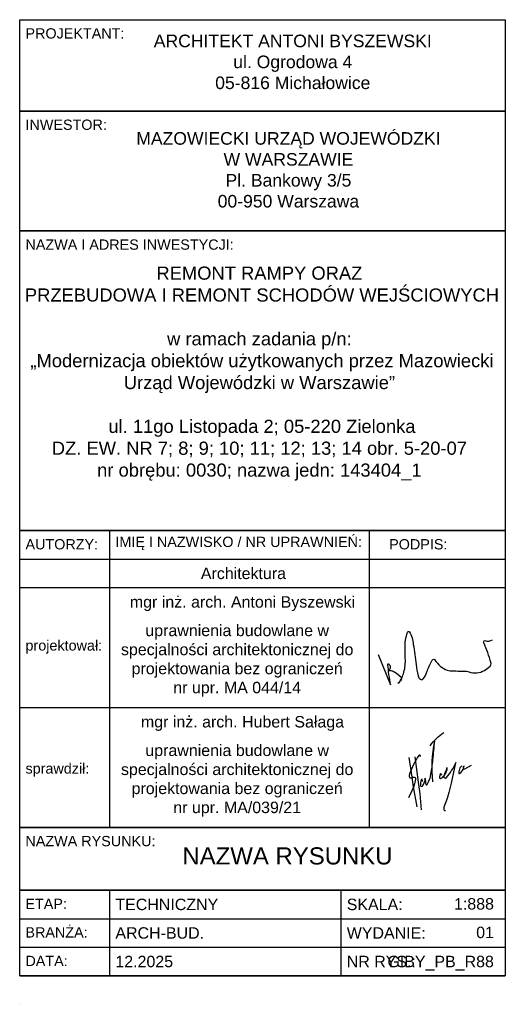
# Model space of a CAD drawing. Header units: millimetres. Extents: x 0 to 850, y -50 to 1675.
import ezdxf

# ---------------------------------------------------------------- set-up
doc = ezdxf.new("R2010")
doc.units = ezdxf.units.MM
doc.layers.add('_HSA_PODPISY', color=7, linetype='Continuous', lineweight=30, true_color=0x075af2)
doc.layers.add('help', color=6, linetype='Continuous', plot=False)
doc.styles.get("Standard").update_dxf_attribs({"font": 'Arial.ttf'})

msp = doc.modelspace()

# ---------------------------------------------------------------- linework, layer by layer
for points in [[(0, 1675), (850, 1675), (850, 1515), (0, 1515)], [(0, 1515), (850, 1515), (850, 1305), (0, 1305)], [(0, 1305), (850, 1305), (850, 780), (0, 780)], [(0, 780), (850, 780), (850, 260), (0, 260)], [(0, 260), (850, 260), (850, 150), (0, 150)], [(0, 150), (850, 150), (850, 0), (0, 0)]]:
    msp.add_lwpolyline(points, close=True)
for points in [[(0, 1515), (850, 1515)], [(0, 1305), (850, 1305)], [(0, 780), (850, 780)], [(0, 780), (850, 780)], [(157.5, 260), (157.5, 780)], [(612.5, 260), (612.5, 780)], [(0, 730), (850, 730)], [(0, 680), (850, 680)], [(0, 470), (850, 470)], [(0, 260), (850, 260)], [(0, 260), (850, 260)], [(0, 260), (850, 260)], [(157.5, 260), (850, 260)], [(0, 150), (850, 150)], [(157.5, 0), (157.5, 150)], [(562.5, 0), (562.5, 150)], [(0, 100), (850, 100)], [(0, 50), (850, 50)], [(0, 0), (850, 0)], [(0, -50), (0, -50)]]:
    msp.add_lwpolyline(points)
at = {"layer": '_HSA_PODPISY'}
for p, q in [((691.8, 383.7), (697.6, 339.2)), ((697.6, 339.2), (700.5, 318.7)), ((700.5, 318.7), (702.5, 290.9))]:
    msp.add_line(p, q, dxfattribs=at)
at = {"layer": '_HSA_PODPISY', "color": 144, "true_color": 0x1c5fa6}
for points in [[(646.3, 535.1, -0.157358), (659.8, 529.9), (667.1, 523.6, -0.39919), (667.7, 518.3, -0.027391), (662.1, 511.8, -0.832589), (661.9, 511.9, 0.135472), (671.6, 529.2, 0.0873), (675.1, 552.8, -0.004077), (674.7, 582.3, -0.08825), (676.6, 593.7, 0.04043), (678.8, 601.8, -0.532984), (681.9, 603.1, -0.136524), (689, 580.4, -0.008578), (694.1, 545.1, 0.031841), (697.3, 525.7, 0.180881), (701.4, 519.4, 0.405565), (706.4, 520.1, 0.085404), (712.9, 532.3, -0.042606), (721.2, 551.6, -0.116), (723.4, 554.1, -0.319754), (726.2, 554.1, 0.073668), (736.8, 542.1, 0.09118), (748.1, 535.5, 0.103644), (759, 534.1, -0.043873), (763.9, 534, 0.042074), (777.3, 533.8, -0.101185), (786.4, 532.5, 0.102874), (799.9, 530.8, 0.11393), (813.6, 535, 0.047086), (823, 541.7, 0.320594), (824.6, 548.8, 0.044628), (812.4, 583.1, -0.427071), (814.1, 587.3, 0.250525), (827.9, 588.8, -0.306814)], [(627.4, 562.9), (649.3, 509.7, -0.020755), (644.3, 545.5, -0.661509), (645.8, 546.4, -0.460333), (646.3, 535.1, 2.548542)]]:
    msp.add_lwpolyline(points, format="xyb", dxfattribs=at)
at = {"layer": '_HSA_PODPISY'}
for points in [[(718.6, 403.1, -0.084957), (742.3, 426.2)], [(705, 340.1, 0.046925), (704.6, 343.3, 0.718461), (702.9, 343.6, 0.175041), (701.7, 332.9, 0.396775), (703.6, 331.7, 0.210444), (705.7, 333.2, 0.127035), (710, 346.4), (710.5, 337.6, 0.132243), (711.4, 334.8, 0.706153), (713, 335.2, 0.104602), (719.9, 353.5, 0.033496), (723.1, 378.2, 0.022412), (726, 410.8, 0.075684), (722.7, 339.9, 0.90013)], [(701.8, 384.3, 0.805275), (698.4, 385.7, 0.059073), (682.5, 353.9, 0.19453), (682.4, 347.8, 0.268062), (683.9, 346.7, 0.116277), (686.1, 346.9, -0.056083), (690.1, 348.2, -0.511598), (692.9, 345.2, -0.092683), (680.3, 312, 1.798871)], [(739, 351.7), (737.6, 353.3, 0.598976), (736.1, 353, 0.106335), (734.8, 347.5, 0.582054), (737.8, 345.9, 0.21199), (748.5, 363.9, 0.829738), (747.8, 364, 0.04141), (742.5, 349.5, 0.756622), (747, 347.2, 0.060078), (763.7, 372.9, 0.905673), (763.1, 373.3), (755.2, 337.6), (751, 321.3), (748.3, 310.7), (742.7, 295.3, 0.144207), (742.5, 291.1, 0.460093), (745.1, 289.7, -0.193253)], [(774.2, 367.2, 0.258861), (770.5, 364, 0.119387), (768.6, 355.1, 0.548874), (770.1, 354.2, 0.119658), (776, 361.5, 0.046854), (778, 367, 0.60249), (777.6, 367, 0.180612), (776.1, 363.5, 0.360897), (776.9, 362.5, 0.176096), (778.9, 362.8), (791, 368.7)]]:
    msp.add_lwpolyline(points, format="xyb", dxfattribs=at)
msp.add_lwpolyline([(681.1, 382.2), (685, 356.3), (688.7, 331.2), (695, 296.1)], dxfattribs=at)

# ---------------------------------------------------------------- texts
at = {"attachment_point": 1}
for s, insert, char_height, width in [('PROJEKTANT:', (10.1, 1660), 18, 365), ('\\pxqc;ARCHITEKT ANTONI BYSZEWSKI\\Pul. Ogrodowa 4\\P05-816 Michałowice', (63, 1648.8), 22, 830), ('\\pxql;INWESTOR:', (10.1, 1500), 18, 365), ('\\pxqc;MAZOWIECKI URZĄD WOJEWÓDZKI \\PW WARSZAWIE\\PPl. Bankowy 3/5\\P00-950 Warszawa', (0, 1478), 22, 940.745), ('\\pxql;NAZWA I ADRES INWESTYCJI:', (10.1, 1290), 18, 365), ('\\pxqc;REMONT RAMPY ORAZ\\P PRZEBUDOWA I REMONT SCHODÓW WEJŚCIOWYCH\\P\\Pw ramach zadania p/n:\\P „Modernizacja obiektów użytkowanych przez Mazowiecki Urząd Wojewódzki w Warszawie”\\P \\P ul. 11go Listopada 2; 05-220 Zielonka\\PDZ. EW. NR 7; 8; 9; 10; 11; 12; 13; 14 obr. 5-20-07\\Pnr obrębu: 0030; nazwa jedn: 143404_1', (10, 1242.5), 23, 819.132), ('\\pxql;AUTORZY:', (10.1, 765), 18, 365), ('\\pxql;IMIĘ I NAZWISKO / NR UPRAWNIEŃ:', (167.5, 769.2), 18, 445), ('\\pxql;PODPIS:', (646.7, 765), 18, 365), ('\\pxql;Architektura', (317.1, 715), 20, 445), ('\\pxqc;mgr inż. arch. Antoni Byszewski', (167.5, 665), 20, 445), ('\\pxqc;uprawnienia budowlane w specjalności architektonicznej do projektowania bez ograniczeń\\Pnr upr. MA 044/14', (158.2, 615), 20, 445), ('\\pxql;projektował:', (10.1, 587.8), 18, 365), ('\\pxqc;mgr inż. arch. Hubert Sałaga', (167.5, 455), 20, 445), ('\\pxqc;uprawnienia budowlane w specjalności architektonicznej do projektowania bez ograniczeń\\Pnr upr. MA/039/21', (158.2, 405), 20, 445), ('\\pxql;sprawdził:', (10.1, 372.2), 18, 365), ('\\pxql;NAZWA RYSUNKU:', (10, 245), 18, 365), ('\\pxql;ETAP:', (10, 135), 18, 365), ('TECHNICZNY', (167.5, 135), 20, 365), ('\\pxql;SKALA:', (572.5, 135), 20, 150), ('\\pxql;BRANŻA:', (10, 85), 18, 365), ('\\pxqr;01', (572.5, 86), 20, 257.645), ('ARCH-BUD.', (167.5, 85), 20, 365), ('\\pxql;WYDANIE:', (572.5, 85), 20, 150), ('\\pxql;DATA:', (10, 35), 18, 365), ('12.2025', (167.5, 35), 20, 355), ('\\pxql;NR RYS.:', (572.5, 35), 20, 150)]:
    msp.add_mtext(s, dxfattribs=dict(at, insert=insert, char_height=char_height, width=width))
at = {"layer": 'help', "attachment_point": 1}
for s, insert, char_height, width in [('\\pxqc;NAZWA RYSUNKU', (10, 225), 30, 917.5), ('\\pxqr;1:888', (572.5, 136), 20, 257.645), ('\\pxqr;GIBY_PB_R88', (572.5, 35), 20, 257.5)]:
    msp.add_mtext(s, dxfattribs=dict(at, insert=insert, char_height=char_height, width=width))

doc.saveas('drawing.dxf')
